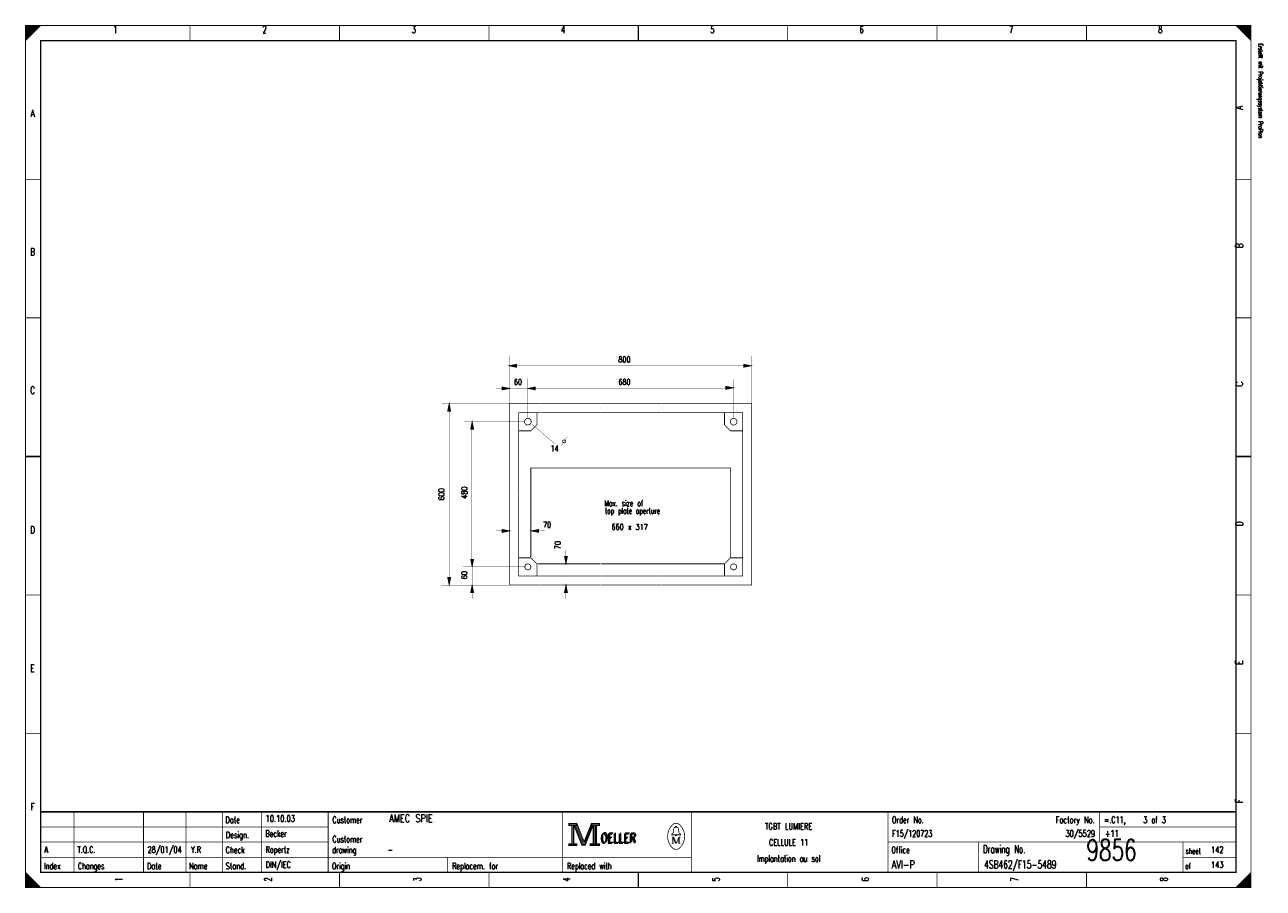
# Model space of a CAD drawing. Extents: x 0 to 409, y 0 to 285.
import ezdxf
from ezdxf.enums import TextEntityAlignment as Align

# ---------------------------------------------------------------- set-up
doc = ezdxf.new("R2010")
doc.units = 0
doc.header["$MEASUREMENT"] = 0
doc.linetypes.add('GESTRICHELT', pattern=[3.75, 3, -0.75])
doc.layers.get('0').update_dxf_attribs({"color": 9, "linetype": 'CONTINUOUS'})
doc.layers.add('1', color=7, linetype='CONTINUOUS')
doc.styles.get("Standard").update_dxf_attribs({"font": 'TXT', "bigfont": 'TXT'})

msp = doc.modelspace()

# ---------------------------------------------------------------- linework, layer by layer
at = {"color": 0, "const_width": 0.25, "flags": 128}
for points in [[(0, 142.5), (0, 285), (405, 285), (405, 0), (0, 0), (0, 142.5)], [(0, 285), (5, 285), (0, 280), (0, 285)], [(0.25, 285), (0.25, 280.25), (0.5, 280.5), (0.5, 285), (0.75, 285), (0.75, 280.75), (1, 281), (1, 285), (1.25, 285), (1.25, 281.25), (1.5, 281.5), (1.5, 285), (1.75, 285), (1.75, 281.75), (2, 282)], [(2, 282), (2, 285), (2.25, 285), (2.25, 282.25), (2.5, 282.5), (2.5, 285), (2.75, 285), (2.75, 282.75), (3, 283), (3, 285), (3.25, 285), (3.25, 283.25), (3.5, 283.5), (3.5, 285), (3.75, 285)], [(3.75, 285), (3.75, 283.75), (4, 284), (4, 285), (4.25, 285), (4.25, 284.25), (4.5, 284.5), (4.5, 285), (4.75, 285), (4.75, 284.75)], [(400, 285), (405, 280), (404.75, 280.25), (404.75, 285), (404.5, 285), (404.5, 280.5), (404.25, 280.75), (404.25, 285), (404, 285), (404, 281), (403.75, 281.25), (403.75, 285), (403.5, 285), (403.5, 281.5), (403.25, 281.75)], [(401.5, 283.5), (401.5, 285), (401.25, 285), (401.25, 283.75), (401, 284), (401, 285), (400.75, 285), (400.75, 284.25), (400.5, 284.5), (400.5, 285), (400.25, 285), (400.25, 284.75)], [(403.25, 281.75), (403.25, 285), (403, 285), (403, 282), (402.75, 282.25), (402.75, 285), (402.5, 285), (402.5, 282.5), (402.25, 282.75), (402.25, 285), (402, 285), (402, 283), (401.75, 283.25), (401.75, 285), (401.5, 285)], [(179.5, 21.2), (179.5, 20.5), (180.5, 20.5), (180.5, 14.5), (179.5, 14.5), (179.5, 13.8), (182.2, 13.8), (182.2, 14.5), (181.2, 14.5), (181.2, 20.5), (182.2, 20.5), (182.2, 21.2), (179.5, 21.2)], [(180.7, 20.7), (180.7, 14.3), (181, 14.3), (181, 20.7)], [(181.2, 20.5), (183.9, 13.8), (184.9, 13.8), (187.6, 20.5)], [(181.8, 20.5), (184.2, 14.6), (184.6, 14.6)], [(182.2, 21.2), (184.6, 15.2), (187, 21.2)], [(182.2, 20.5), (184.4, 14.9), (184.7, 14.9)], [(184.6, 14.2), (184.9, 14.2), (187.4, 20.5)], [(184.6, 14.6), (184.8, 14.6), (187.2, 20.5)], [(187.6, 20.5), (187.6, 14.5), (186.6, 14.5), (186.6, 13.8), (187.1, 13.8)], [(187, 21.2), (187, 20.5), (188, 20.5), (188, 14.5), (187, 14.5), (187, 13.8), (189.7, 13.8), (189.7, 14.5), (188.7, 14.5), (188.7, 20.5), (189.7, 20.5), (189.7, 21.2), (187, 21.2)], [(187.8, 20.7), (187.8, 14.3), (188.3, 14.3), (188.3, 20.7), (188.5, 20.7), (188.5, 14.3)], [(214.8, 17.4), (213.5, 17.4), (213.5, 17.6), (214, 18), (214.3, 19.6)], [(213.9, 16.7), (213.9, 14.6), (213.5, 14.6)], [(213.9, 16.7), (214.8, 14.6), (215.1, 14.6)], [(214.8, 19.9), (214.8, 20.2), (215.2, 20.2), (215.2, 19.9)], [(215.2, 17.4), (216.5, 17.4), (216.5, 17.6), (216, 18), (215.7, 19.6)], [(0, 5), (0, 0), (5, 0), (0, 5), (0.25, 4.75), (0.25, 0), (0.5, 0), (0.5, 4.5), (0.75, 4.25), (0.75, 0), (1, 0), (1, 4), (1.25, 3.75), (1.25, 0), (1.5, 0)], [(404.75, 4.75), (404.75, 0), (404.5, 0), (404.5, 4.5), (404.25, 4.25), (404.25, 0), (404, 0), (404, 4), (403.75, 3.75), (403.75, 0), (403.5, 0), (403.5, 3.5), (403.25, 3.25), (403.25, 0), (403, 0)], [(1.5, 0), (1.5, 3.5), (1.75, 3.25), (1.75, 0), (2, 0), (2, 3), (2.25, 2.75), (2.25, 0), (2.5, 0), (2.5, 2.5), (2.75, 2.25), (2.75, 0), (3, 0), (3, 2), (3.25, 1.75)], [(3.25, 1.75), (3.25, 0), (3.5, 0), (3.5, 1.5), (3.75, 1.25), (3.75, 0), (4, 0), (4, 1), (4.25, 0.75), (4.25, 0), (4.5, 0), (4.5, 0.5), (4.75, 0.25)], [(401.25, 1.25), (401.25, 0), (401, 0), (401, 1), (400.75, 0.75), (400.75, 0), (400.5, 0), (400.5, 0.5), (400.25, 0.25), (400.25, 0)], [(403, 0), (403, 3), (402.75, 2.75), (402.75, 0), (402.5, 0), (402.5, 2.5), (402.25, 2.25), (402.25, 0), (402, 0), (402, 2), (401.75, 1.75), (401.75, 0), (401.5, 0), (401.5, 1.5), (401.25, 1.25)]]:
    msp.add_lwpolyline(points, dxfattribs=at)
at = {"color": 0, "flags": 128}
for points, const_width in [([(0, 285), (405, 285), (405, 0), (0, 0)], 0.25), ([(5, 280), (400, 280), (400, 5), (5, 5)], 0.5), ([(5, 280), (400, 280), (400, 5), (5, 5)], 0.25), ([(179.7, 21), (182, 21), (182, 20.7), (179.7, 20.7)], 0.25), ([(187.2, 21), (189.5, 21), (189.5, 20.7), (187.2, 20.7)], 0.25), ([(214.8, 17.4), (215.2, 17.4), (215.2, 17.1), (214.8, 17.1)], 0.25), ([(179.7, 14.3), (182, 14.3), (182, 14), (179.7, 14)], 0.25), ([(186.8, 14.3), (189.5, 14.3), (189.5, 14), (186.8, 14)], 0.25)]:
    msp.add_lwpolyline(points, close=True, dxfattribs=dict(at, const_width=const_width))
at = {"color": 0}
for points, const_width in [([(54.375, 285), (54.375, 280)], 0.25), ([(103.75, 285), (103.75, 280)], 0.25), ([(153.125, 285), (153.125, 280)], 0.25), ([(202.5, 280), (202.5, 285)], 0.5), ([(202.5, 285), (202.5, 280)], 0.25), ([(251.875, 285), (251.875, 280)], 0.25), ([(301.25, 285), (301.25, 280)], 0.25), ([(350.625, 285), (350.625, 280)], 0.25), ([(0, 234.167), (5, 234.167)], 0.25), ([(405, 234.167), (400, 234.167)], 0.25), ([(0, 188.334), (5, 188.334)], 0.25), ([(405, 188.334), (400, 188.334)], 0.25), ([(5, 142.5), (0, 142.5)], 0.5), ([(0, 142.5), (5, 142.5)], 0.25), ([(400, 142.5), (405, 142.5)], 0.5), ([(405, 142.5), (400, 142.5)], 0.25), ([(0, 96.667), (5, 96.667)], 0.25), ([(405, 96.667), (400, 96.667)], 0.25), ([(0, 50.834), (5, 50.834)], 0.25), ([(405, 50.834), (400, 50.834)], 0.25), ([(400, 25), (5, 25)], 0.5), ([(16, 5), (16, 25)], 0.25), ([(39, 5), (39, 25)], 0.25), ([(53, 5), (53, 25)], 0.25), ([(65, 25), (65, 5)], 0.25), ([(78, 25), (78, 5)], 0.25), ([(100, 25), (100, 5)], 0.25), ([(177.5, 25), (177.5, 5)], 0.25), ([(220, 25), (220, 5)], 0.25), ([(285, 25), (285, 5)], 0.25), ([(355, 25), (355, 15)], 0.25), ([(181.5, 20.5), (184, 14.2)], 0.25), ([(184.7, 14.9), (187, 20.6)], 0.25), ([(5, 20), (100, 20)], 0.25), ([(213.5, 16.7), (214.2, 16.7)], 0.25), ([(214.2, 16.7), (215.1, 14.6)], 0.25), ([(214.6, 19.9), (215.5, 19.9)], 0.25), ([(215.1, 14.6), (215.9, 16.7)], 0.25), ([(215.9, 14.6), (215.9, 16.7)], 0.25), ([(215.9, 16.7), (216.5, 16.7)], 0.25), ([(216.1, 16.7), (216.1, 14.6)], 0.25), ([(355, 20), (400, 20)], 0.25), ([(5, 15), (100, 15)], 0.25), ([(184, 14.2), (184.6, 14.2)], 0.25), ([(213.9, 14.6), (214.3, 14.6)], 0.25), ([(216.5, 14.6), (215.7, 14.6)], 0.25), ([(285, 15), (400, 15)], 0.25), ([(315, 15), (315, 5)], 0.25), ([(382.5, 15), (382.5, 5)], 0.25), ([(5, 10), (220, 10)], 0.25), ([(139.5, 10), (139.5, 5)], 0.25), ([(382.5, 10), (400, 10)], 0.25), ([(54.375, 0), (54.375, 5)], 0.25), ([(103.75, 0), (103.75, 5)], 0.25), ([(153.125, 0), (153.125, 5)], 0.25), ([(202.5, 5), (202.5, 0)], 0.5), ([(202.5, 0), (202.5, 5)], 0.25), ([(251.875, 0), (251.875, 5)], 0.25), ([(301.25, 0), (301.25, 5)], 0.25), ([(350.625, 0), (350.625, 5)], 0.25), ([(405, 5), (400, 0)], 0.25), ([(4.75, 0), (4.75, 0.25)], 0.25)]:
    msp.add_lwpolyline(points, dxfattribs=dict(at, const_width=const_width))
at = {"color": 0, "const_width": 0.25, "flags": 128}
for points in [[(213.499601, 20.388348, 0.373815), (213.488, 13.425, 0.373815)], [(216.493359, 20.403602, 0.530775), (213.513, 20.413, 0.530775)], [(216.498075, 13.401685, 0.378582), (216.463, 20.438, 0.378582)], [(214.6, 19.9, 0.414214), (214.3, 19.6, 0.414214)], [(215.7, 19.6, 0.414214), (215.4, 19.9, 0.414214)], [(213.502705, 13.401803, 0.532213), (216.488, 13.388, 0.532213)]]:
    msp.add_lwpolyline(points, format="xyb", dxfattribs=at)
at = {"layer": '1', "color": 0, "const_width": 0.25, "flags": 128}
for points in [[(159.8, 172.5), (162.3, 173), (162.3, 172), (159.8, 172.5)], [(239.8, 172.5), (237.3, 173), (237.3, 172), (239.8, 172.5)], [(160, 165), (157.5, 165.5), (157.5, 164.5), (160, 165)], [(166, 165), (168.5, 165.5), (168.5, 164.5), (166, 165)], [(233.9, 165.2), (231.4, 165.7), (231.4, 164.7), (233.9, 165.2)], [(140, 160), (139.5, 157.5), (140.5, 157.5), (140, 160)], [(160, 150.1), (160, 160), (170, 160)], [(230.1, 160), (240, 160), (240, 150.1)], [(169, 157), (169, 153), (167, 151), (163, 151)], [(170, 157), (163, 157), (163, 150.1)], [(237, 150.1), (237, 157), (230.1, 157)], [(231, 157), (231, 153), (233, 151), (237, 151)], [(147.6, 154), (147.1, 151.5), (148.1, 151.5), (147.6, 154)], [(160, 117.9), (157.5, 118.4), (157.5, 117.4), (160, 117.9)], [(167.1, 117.9), (169.6, 118.4), (169.6, 117.4), (167.1, 117.9)], [(147.6, 106), (147.1, 108.5), (148.1, 108.5), (147.6, 106)], [(160, 110), (160, 100), (170, 100)], [(163, 110), (163, 103), (170, 103)], [(169, 103), (169, 107), (167, 109), (163, 109)], [(178.6, 107), (178.1, 109.5), (179.1, 109.5), (178.6, 107)], [(230.1, 103), (237, 103), (237, 110)], [(230.1, 100), (240, 100), (240, 110)], [(237, 109), (233, 109), (231, 107), (231, 103)], [(140, 100), (139.5, 102.5), (140.5, 102.5), (140, 100)], [(147.6, 100), (147.1, 97.5), (148.1, 97.5), (147.6, 100)], [(178.6, 100), (178.1, 97.5), (179.1, 97.5), (178.6, 100)]]:
    msp.add_lwpolyline(points, dxfattribs=at)
at = {"layer": '1', "color": 0}
for points, const_width in [([(162.3, 172.2), (159.8, 172.5)], 0.25), ([(159.9, 172.5), (162.3, 172.8)], 0.25), ([(159.9, 172.5), (162.3, 172.6)], 0.25), ([(160, 175.6), (160, 160)], 0.1), ([(160.1, 172.5), (162.3, 172.4)], 0.25), ([(162.3, 172.5), (189.9, 172.5)], 0.1), ([(189.9, 172.5), (210, 172.5)], 0.1), ([(209.9, 172.5), (237.3, 172.5)], 0.1), ([(237.3, 172.8), (239.8, 172.5)], 0.25), ([(237.3, 172.6), (239.6, 172.5)], 0.25), ([(239.8, 172.5), (237.3, 172.2)], 0.25), ([(237.3, 172.4), (239.8, 172.5)], 0.25), ([(240, 175.6), (240, 160)], 0.1), ([(166, 168.3), (166, 155.3)], 0.1), ([(234.1, 168), (234.1, 155)], 0.1), ([(155.5, 165), (157.5, 165)], 0.1), ([(157.5, 165.3), (160, 165)], 0.25), ([(157.5, 165.1), (159.8, 165)], 0.25), ([(157.5, 164.9), (160, 165)], 0.25), ([(160, 165), (157.5, 164.7)], 0.25), ([(160, 165), (166, 165)], 0.1), ([(168.5, 164.7), (166, 165)], 0.25), ([(166.1, 165), (168.5, 165.3)], 0.25), ([(166.1, 165), (168.5, 165.1)], 0.25), ([(166.3, 165), (168.5, 164.9)], 0.25), ([(189.9, 165.1), (168.4, 165.1)], 0.1), ([(189.9, 165.1), (210, 165.1)], 0.1), ([(210, 165.1), (231.3, 165.1)], 0.1), ([(231.4, 165.5), (233.9, 165.2)], 0.25), ([(231.4, 165.3), (233.7, 165.2)], 0.25), ([(233.9, 165.2), (231.4, 164.9)], 0.25), ([(231.4, 165.1), (233.9, 165.2)], 0.25), ([(137.6, 160.1), (160, 160.1)], 0.1), ([(140, 159.8), (139.6, 157.5)], 0.25), ([(140, 159.8), (139.8, 157.5)], 0.25), ([(140, 159.7), (140.3, 157.5)], 0.25), ([(140, 159.7), (140.1, 157.5)], 0.25), ([(170.1, 160), (190, 160)], 0.25), ([(190.1, 160), (210, 160)], 0.25), ([(210.1, 160), (230, 160)], 0.25), ([(140.2, 102.7), (140.2, 157.4)], 0.1), ([(170.1, 157), (190, 157)], 0.25), ([(190.1, 157), (210, 157)], 0.25), ([(210.1, 157), (230, 157)], 0.25), ([(145, 154.1), (165, 154.1)], 0.1), ([(147.6, 153.8), (147.2, 151.5)], 0.25), ([(147.6, 153.8), (147.4, 151.5)], 0.25), ([(147.5, 108.2), (147.5, 151.5)], 0.1), ([(147.6, 153.7), (147.7, 151.5)], 0.25), ([(147.6, 153.7), (147.9, 151.5)], 0.25), ([(167.4, 153.2), (174.9, 146.7)], 0.1), ([(160, 130.2), (160, 150.1)], 0.25), ([(163, 130.1), (163, 150)], 0.25), ([(179, 149), (177, 146)], 0.1), ([(237, 130.1), (237, 150)], 0.25), ([(240, 130.1), (240, 150)], 0.25), ([(160, 110), (160, 130.6)], 0.25), ([(163, 110), (163, 130)], 0.25), ([(237, 110), (237, 130.5)], 0.25), ([(240, 109.9), (240, 130.6)], 0.25), ([(155.5, 117.9), (157.5, 117.9)], 0.1), ([(157.5, 118.2), (160, 117.9)], 0.25), ([(157.5, 118), (159.8, 117.9)], 0.25), ([(157.5, 117.8), (160, 117.9)], 0.25), ([(160, 117.9), (157.5, 117.6)], 0.25), ([(169.6, 117.6), (167.1, 117.9)], 0.25), ([(167.2, 117.9), (169.6, 118.2)], 0.25), ([(167.2, 117.9), (169.6, 118)], 0.25), ([(167.4, 117.9), (169.6, 117.8)], 0.25), ([(169.6, 117.9), (171.6, 117.9)], 0.1), ([(178.6, 109.5), (178.6, 111.5)], 0.1), ([(147.6, 106.1), (147.3, 108.5)], 0.25), ([(147.6, 106.1), (147.5, 108.5)], 0.25), ([(147.6, 106), (147.7, 108.5)], 0.25), ([(147.6, 106), (147.9, 108.5)], 0.25), ([(178.6, 107.1), (178.3, 109.5)], 0.25), ([(178.6, 107.1), (178.5, 109.5)], 0.25), ([(178.6, 107), (178.7, 109.5)], 0.25), ([(178.6, 107), (178.9, 109.5)], 0.25), ([(140, 100.1), (139.7, 102.5)], 0.25), ([(140, 100.1), (139.9, 102.5)], 0.25), ([(140, 100), (140.1, 102.5)], 0.25), ([(140, 100), (140.3, 102.5)], 0.25), ([(144.6, 106), (165.3, 106)], 0.1), ([(147.6, 106), (147.6, 100.1)], 0.1), ([(170.1, 103), (190, 103)], 0.25), ([(190.1, 103), (210, 103)], 0.25), ([(210.1, 103), (230, 103)], 0.25), ([(137.3, 100), (160, 100)], 0.1), ([(147.6, 99.8), (147.2, 97.5)], 0.25), ([(147.6, 99.8), (147.4, 97.5)], 0.25), ([(147.6, 99.7), (147.7, 97.5)], 0.25), ([(147.6, 99.7), (147.9, 97.5)], 0.25), ([(147.6, 100.1), (147.6, 95.5)], 0.1), ([(170.1, 100), (190, 100)], 0.25), ([(178.6, 99.8), (178.2, 97.5)], 0.25), ([(178.6, 99.8), (178.4, 97.5)], 0.25), ([(178.6, 99.7), (178.9, 97.5)], 0.25), ([(178.6, 99.7), (178.7, 97.5)], 0.25), ([(178.6, 100.1), (178.6, 95.5)], 0.1), ([(190.1, 100), (210, 100)], 0.25), ([(210.1, 100), (230, 100)], 0.25)]:
    msp.add_lwpolyline(points, dxfattribs=dict(at, const_width=const_width))
at = {"layer": '1', "color": 0, "const_width": 0.25, "flags": 128}
for points in [[(167.1, 154, 1), (164.9, 154, 1)], [(235.1, 154, 1), (232.9, 154, 1)], [(178.5, 147.5, 1), (177.5, 147.5, 1)], [(167, 106, 1), (165, 106, 1)], [(235, 106, 1), (233, 106, 1)]]:
    msp.add_lwpolyline(points, format="xyb", close=True, dxfattribs=at)
at = {"layer": '1', "color": 0, "linetype": 'GESTRICHELT', "const_width": 0.25, "flags": 128}
msp.add_lwpolyline([(167, 109.3), (167, 138.7), (233, 138.7), (233, 109.2)], dxfattribs=at)
at = {"layer": '1', "color": 0, "linetype": 'GESTRICHELT', "const_width": 0.25}
for points in [[(190.1, 107), (169.2, 107)], [(210.1, 107), (190.3, 107)], [(231, 107), (210.1, 107)]]:
    msp.add_lwpolyline(points, dxfattribs=at)

# ---------------------------------------------------------------- texts
at = {"color": 0}
for s, height, width, p in [('1', 2.38125, 0.672, (29.654421, 284.858032)), ('2', 2.38125, 0.672, (78.988169, 284.858032)), ('3', 2.38125, 0.672, (128.321918, 284.858032)), ('4', 2.38125, 0.672, (177.655666, 284.858032)), ('5', 2.38125, 0.672, (226.989415, 284.858032)), ('6', 2.38125, 0.672, (276.323163, 284.858032)), ('7', 2.38125, 0.672, (325.656912, 284.858032)), ('8', 2.38125, 0.672, (374.99066, 284.858032)), ('A', 2.38125, 0.76, (2.325654, 257.174346)), ('B', 2.38125, 0.76, (2.325654, 211.389788)), ('C', 2.38125, 0.76, (2.325654, 165.60523)), ('D', 2.38125, 0.76, (2.325654, 119.465753)), ('E', 2.38125, 0.76, (2.325654, 73.681196)), ('F', 2.38125, 0.76, (2.325654, 27.896638)), ('TGBT LUMIERE', 2.143125, 0.754667, (252.188667, 21.295143)), ('CELLULE 11', 2.143125, 0.736, (252.188667, 15.971357)), ('Implantation au sol', 2.143125, 0.618526, (252.188667, 10.647572))]:
    msp.add_text(s, height=height, dxfattribs=dict(at, width=width)).set_placement(p, align=Align.TOP_CENTER)
at = {"color": 0, "width": 0.622634}
msp.add_text('Erstellt mit Projektierungssystem ProPlan', height=1.42875, rotation=270, dxfattribs=at).set_placement((407.023879, 279.056912), align=Align.BOTTOM_LEFT)
at = {"color": 0, "width": 0.76}
for s, p in [('A', (399.909527, 257.174346)), ('B', (399.909527, 211.389788)), ('C', (399.921949, 165.60523)), ('D', (399.921949, 119.465753)), ('E', (399.909527, 73.681196)), ('F', (399.909527, 27.896638))]:
    msp.add_text(s, height=2.38125, rotation=90, dxfattribs=at).set_placement(p, align=Align.TOP_LEFT)
at = {"color": 0}
for s, height, width, p in [('Date', 2.143125, 0.64, (66.054919, 23.424658)), ('Customer', 2.143125, 0.62, (101.403082, 23.424658)), ('Order No.', 2.143125, 0.656889, (286.328331, 23.424658)), ('=.C11,    3 of 3', 2.143125, 0.682, (356.433717, 23.424658)), ('Design.', 2.143125, 0.636571, (66.191563, 18.455791)), ('Customer', 2.143125, 0.62, (101.403082, 17.036115)), ('OELLER', 3.095625, 0.76, (189.964259, 17.745953)), ('OELLER', 3.095625, 0.76, (189.964259, 17.745953)), ('OELLER', 3.095625, 0.76, (190.319178, 18.100872)), ('Check', 2.143125, 0.632, (66.11703, 13.486924)), ('drawing', 2.143125, 0.6, (101.328549, 13.486924)), ('Office', 2.143125, 0.626667, (286.154421, 13.486924)), ('Drawing No.', 2.619375, 0.646545, (316.427242, 13.983811)), ('sheet', 1.905, 0.6, (383.377397, 12.990037)), ('Index', 2.143125, 0.632, (6.086021, 8.163138)), ('Changes', 2.143125, 0.622857, (17.262422, 8.163138)), ('Stand.', 2.143125, 0.642667, (66.11703, 8.163138)), ('Origin', 2.143125, 0.626667, (101.266438, 8.163138)), ('Replacem. for', 2.143125, 0.627077, (140.973007, 8.163138)), ('Replaced with', 2.143125, 0.619692, (178.949346, 8.163138)), ('of', 1.905, 0.6, (383.228331, 8.021171)), ('Date', 2.143125, 0.64, (40.145828, 8.163138)), ('Name', 2.143125, 0.64, (54.03736, 8.163138))]:
    msp.add_text(s, height=height, dxfattribs=dict(at, width=width)).set_placement(p, align=Align.TOP_LEFT)
for s, height, width, p in [('10.10.03', 2.143125, 0.678, (79.33599, 21.082192)), ('AMEC SPIE', 2.619375, 0.752889, (120.157005, 20.769863)), ('Becker', 2.143125, 0.626667, (79.273879, 16.113325)), ('F15/120723', 2.143125, 0.6832, (286.390442, 16.113325)), ('+11', 2.143125, 0.68, (356.701681, 16.113325)), ('A', 2.143125, 0.76, (6.212017, 10.789539)), ('T.Q.C.', 2.143125, 0.728, (17.163045, 10.789539)), ('28/01/04', 2.143125, 0.678, (40.294894, 10.789539)), ('Y.R', 2.143125, 0.738667, (54.665567, 10.789539)), ('Ropertz', 2.143125, 0.622857, (79.323568, 10.789539)), ('-', 2.143125, 0.696, (119.651245, 10.789539)), ('9856', 7, 0.6928, (350.581462, 6.783637)), ('142', 2.143125, 0.672, (391.771233, 10.789539)), ('DIN/IEC', 2.143125, 0.750857, (79.348412, 5.820672)), ('AVI-P', 2.619375, 0.7472, (286.241376, 5.508344)), ('4SB462/F15-5489', 2.619375, 0.6928, (316.787484, 5.508344)), ('143', 2.143125, 0.672, (391.771233, 5.820672))]:
    msp.add_text(s, height=height, dxfattribs=dict(at, width=width)).set_placement(p, align=Align.BOTTOM_LEFT)
at = {"color": 0, "width": 0.646545}
msp.add_text('Factory No.', height=2.143125, dxfattribs=at).set_placement((353.349471, 23.424658), align=Align.TOP_RIGHT)
at = {"color": 0, "width": 0.675429}
msp.add_text('30/5529', height=2.143125, dxfattribs=at).set_placement((353.464819, 16.113325), align=Align.BOTTOM_RIGHT)
at = {"color": 0, "width": 0.672}
for s, p in [('1', (29.654421, 2.697385)), ('2', (78.988169, 2.697385)), ('3', (128.321918, 2.697385)), ('4', (177.655666, 2.697385)), ('5', (226.989415, 2.697385)), ('6', (276.323163, 2.697385)), ('7', (325.656912, 2.697385)), ('8', (374.99066, 2.697385))]:
    msp.add_text(s, height=2.38125, rotation=90, dxfattribs=at).set_placement(p, align=Align.TOP_CENTER)
at = {"layer": '1', "color": 0}
for s, width, p in [('800', 0.672, (195.905604, 175.542964)), ('680', 0.672, (195.905604, 168.089664)), ('14', 0.672, (173.496015, 146.084682)), ('Max. size of', 0.637333, (191.247291, 127.983811)), ('top plate aperture', 0.610667, (191.483313, 125.499377)), ('70', 0.672, (171.011582, 120.88543)), ('660 x 317', 0.669333, (193.657192, 120.175592))]:
    msp.add_text(s, height=1.905, dxfattribs=dict(at, width=width)).set_placement(p, align=Align.TOP_LEFT)
at = {"layer": '1', "color": 0, "width": 0.672}
msp.add_text('60', height=1.905, dxfattribs=at).set_placement((162.749066, 168.089664), align=Align.TOP_CENTER)
msp.add_text('600', height=1.905, rotation=90, dxfattribs=at).set_placement((138.969489, 129.999751), align=Align.BOTTOM_CENTER)
for s, p in [('480', (146.571856, 128.532296)), ('70', (177.400125, 111.8511)), ('60', (146.522167, 101.913367))]:
    msp.add_text(s, height=1.905, rotation=90, dxfattribs=at).set_placement(p, align=Align.BOTTOM_LEFT)

doc.saveas('drawing.dxf')
